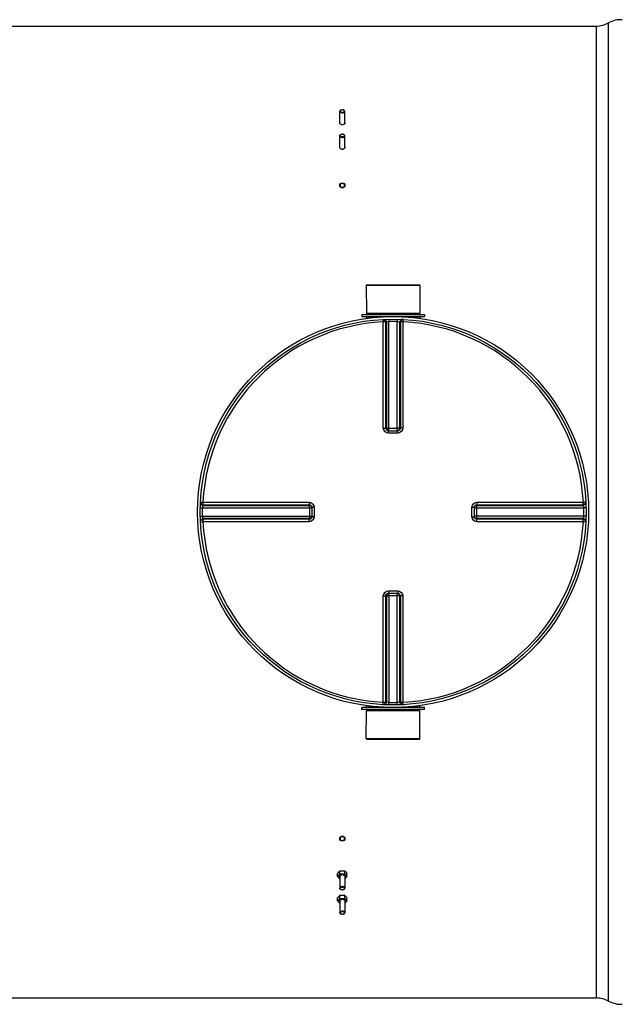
# Model space of a CAD drawing. Header units: millimetres. Extents: x 0 to 297, y 0 to 210.
# Tile 122 of 256: x 166 to 173, y 86 to 98. Entities that reach past the tile are written whole.
import ezdxf

# ---------------------------------------------------------------- set-up
doc = ezdxf.new("R2010")
doc.units = ezdxf.units.MM
doc.header["$LTSCALE"] = 16.335
doc.layers.get('0').update_dxf_attribs({"linetype": 'CONTINUOUS'})
for name, color, linetype in [('01_GLOBAL', 7, 'CONTINUOUS'), ('AXE-VISSERIE', 7, 'CONTINUOUS'), ('AXES_REF', 7, 'CONTINUOUS')]:
    doc.layers.add(name, color=color, linetype=linetype)

msp = doc.modelspace()

# ---------------------------------------------------------------- linework, layer by layer
at = {"color": 7, "linetype": 'Continuous'}
for p, q in [((142.201, 97.867), (173.041, 97.867)), ((170.024, 96.876), (170.027, 96.877)), ((170.057, 96.876), (170.054, 96.877)), ((170.024, 96.586), (170.027, 96.587)), ((170.057, 96.586), (170.054, 96.587)), ((170.324, 94.804), (170.957, 94.804)), ((170.324, 94.804), (170.326, 94.474)), ((170.957, 94.804), (170.956, 94.474)), ((170.272, 94.459), (171.01, 94.459)), ((170.272, 94.459), (170.272, 94.435)), ((170.272, 94.435), (171.01, 94.435)), ((170.326, 94.474), (170.956, 94.474)), ((170.326, 94.474), (170.341, 94.459)), ((170.326, 94.432), (170.326, 94.414)), ((170.956, 94.474), (170.941, 94.459)), ((170.956, 94.432), (170.956, 94.414)), ((171.01, 94.459), (171.01, 94.435)), ((170.585, 93.086), (170.582, 93.087)), ((170.585, 93.086), (170.697, 93.086)), ((170.7, 93.087), (170.697, 93.086)), ((169.68, 92.184), (169.68, 92.184)), ((169.68, 92.184), (169.68, 92.181)), ((169.68, 92.181), (169.68, 92.069)), ((171.602, 92.181), (171.602, 92.184)), ((171.602, 92.069), (171.602, 92.181)), ((169.68, 92.069), (169.68, 92.067)), ((169.68, 92.067), (169.68, 92.067)), ((171.602, 92.067), (171.602, 92.069)), ((170.582, 91.164), (170.585, 91.164)), ((170.697, 91.164), (170.585, 91.164)), ((170.697, 91.164), (170.7, 91.164)), ((170.326, 89.818), (170.326, 89.837)), ((170.956, 89.818), (170.956, 89.837)), ((171.01, 89.815), (170.272, 89.815)), ((170.272, 89.791), (170.272, 89.815)), ((171.01, 89.791), (170.272, 89.791)), ((170.324, 89.446), (170.326, 89.776)), ((170.326, 89.776), (170.341, 89.791)), ((170.956, 89.776), (170.326, 89.776)), ((170.956, 89.776), (170.941, 89.791)), ((170.957, 89.446), (170.956, 89.776)), ((171.01, 89.791), (171.01, 89.815)), ((170.957, 89.446), (170.324, 89.446)), ((169.985, 87.82), (169.985, 87.854)), ((170.013, 87.851), (170.013, 87.885)), ((170.069, 87.851), (170.069, 87.885)), ((170.096, 87.82), (170.096, 87.854)), ((170.024, 87.665), (170.027, 87.664)), ((170.057, 87.665), (170.054, 87.664)), ((169.985, 87.531), (169.985, 87.565)), ((170.013, 87.561), (170.013, 87.596)), ((170.069, 87.561), (170.069, 87.596)), ((170.096, 87.531), (170.096, 87.565)), ((170.024, 87.375), (170.027, 87.374)), ((170.057, 87.375), (170.054, 87.374)), ((152.343, 86.383), (173.041, 86.383))]:
    msp.add_line(p, q, dxfattribs=at)
at = {"color": 9, "linetype": 'Continuous'}
for p, q in [((173.041, 97.867), (173.041, 86.383)), ((173.186, 86.346), (173.186, 97.905)), ((170.326, 94.432), (170.525, 94.432)), ((170.523, 94.402), (170.524, 94.373)), ((170.524, 93.117), (170.524, 94.373)), ((170.554, 93.116), (170.554, 94.373)), ((170.563, 94.373), (170.563, 93.116)), ((170.592, 94.405), (170.592, 94.376)), ((170.592, 93.086), (170.592, 94.376)), ((170.69, 94.405), (170.689, 94.376)), ((170.689, 93.086), (170.689, 94.376)), ((170.719, 93.116), (170.719, 94.373)), ((170.728, 94.373), (170.728, 93.116)), ((170.756, 94.432), (170.956, 94.432)), ((170.759, 94.402), (170.757, 94.373)), ((170.757, 94.373), (170.757, 93.117)), ((170.554, 93.116), (170.563, 93.116)), ((170.582, 93.087), (170.579, 93.087)), ((170.585, 93.057), (170.585, 93.086)), ((170.592, 93.115), (170.689, 93.115)), ((170.697, 93.057), (170.697, 93.086)), ((170.719, 93.116), (170.728, 93.116)), ((170.641, 93.057), (170.585, 93.057)), ((170.697, 93.057), (170.641, 93.057)), ((168.361, 92.175), (168.391, 92.174)), ((168.364, 92.243), (168.393, 92.242)), ((168.391, 92.174), (169.68, 92.174)), ((168.393, 92.242), (169.649, 92.242)), ((168.393, 92.204), (169.651, 92.204)), ((168.394, 92.212), (169.65, 92.212)), ((169.651, 92.204), (169.65, 92.212)), ((169.651, 92.174), (169.651, 92.077)), ((169.709, 92.182), (169.68, 92.181)), ((169.709, 92.182), (169.709, 92.069)), ((171.572, 92.182), (171.602, 92.181)), ((171.572, 92.069), (171.572, 92.182)), ((171.602, 92.184), (171.603, 92.188)), ((171.602, 92.174), (172.891, 92.174)), ((171.632, 92.212), (171.631, 92.204)), ((171.631, 92.204), (172.888, 92.204)), ((171.631, 92.077), (171.631, 92.174)), ((171.632, 92.242), (172.889, 92.242)), ((171.632, 92.212), (172.888, 92.212)), ((172.918, 92.243), (172.889, 92.242)), ((172.92, 92.175), (172.891, 92.174)), ((168.361, 92.076), (168.391, 92.077)), ((168.391, 92.077), (169.68, 92.077)), ((169.651, 92.047), (168.393, 92.047)), ((169.65, 92.039), (168.394, 92.039)), ((169.65, 92.039), (169.651, 92.047)), ((169.709, 92.069), (169.68, 92.069)), ((171.572, 92.069), (171.602, 92.069)), ((172.891, 92.077), (171.602, 92.077)), ((172.888, 92.047), (171.631, 92.047)), ((171.631, 92.047), (171.632, 92.039)), ((172.888, 92.039), (171.632, 92.039)), ((172.92, 92.076), (172.891, 92.077)), ((168.364, 92.007), (168.393, 92.009)), ((169.649, 92.009), (168.393, 92.009)), ((169.387, 92.009), (169.321, 92.009)), ((169.492, 92.009), (169.421, 92.009)), ((172.889, 92.009), (171.632, 92.009)), ((172.918, 92.007), (172.889, 92.009)), ((170.524, 89.878), (170.524, 91.134)), ((170.563, 91.135), (170.554, 91.134)), ((170.554, 89.878), (170.554, 91.134)), ((170.563, 91.135), (170.563, 89.878)), ((170.585, 91.194), (170.585, 91.164)), ((170.585, 91.194), (170.641, 91.194)), ((170.592, 91.164), (170.592, 89.875)), ((170.689, 91.135), (170.592, 91.135)), ((170.641, 91.194), (170.697, 91.194)), ((170.689, 89.875), (170.689, 91.164)), ((170.697, 91.194), (170.697, 91.164)), ((170.7, 91.164), (170.703, 91.164)), ((170.728, 91.134), (170.719, 91.135)), ((170.719, 89.878), (170.719, 91.135)), ((170.728, 91.134), (170.728, 89.878)), ((170.757, 91.134), (170.757, 89.878)), ((170.523, 89.849), (170.524, 89.878)), ((170.592, 89.846), (170.592, 89.875)), ((170.69, 89.846), (170.689, 89.875)), ((170.759, 89.849), (170.757, 89.878)), ((170.525, 89.818), (170.326, 89.818)), ((170.956, 89.818), (170.756, 89.818))]:
    msp.add_line(p, q, dxfattribs=at)
for points in [[(168.393, 92.242), (168.444, 92.242), (168.494, 92.242)], [(168.542, 92.242), (168.589, 92.242), (168.635, 92.242), (168.679, 92.242), (168.723, 92.242), (168.764, 92.242), (168.805, 92.242), (168.844, 92.242), (168.883, 92.242), (168.92, 92.242), (168.956, 92.242), (168.992, 92.242), (169.026, 92.242)], [(169.026, 92.242), (169.094, 92.242), (169.127, 92.242), (169.16, 92.242)], [(169.457, 92.242), (169.493, 92.242), (169.53, 92.242), (169.568, 92.242), (169.608, 92.242), (169.649, 92.242)], [(169.026, 92.009), (168.991, 92.009), (168.956, 92.009), (168.92, 92.009), (168.882, 92.009), (168.844, 92.009), (168.805, 92.009), (168.764, 92.009), (168.722, 92.009), (168.679, 92.009), (168.635, 92.009), (168.589, 92.009), (168.542, 92.009), (168.494, 92.009)], [(169.649, 92.009), (169.608, 92.009), (169.568, 92.009), (169.529, 92.009), (169.492, 92.009)]]:
    msp.add_lwpolyline(points, dxfattribs=at)
at = {"color": 7, "linetype": 'Continuous'}
for centre, radius in [((170.041, 95.985), 0.03), ((170.041, 95.985), 0.0251), ((170.641, 92.125), 2.28), ((170.041, 88.266), 0.03), ((170.041, 88.266), 0.0251)]:
    msp.add_circle(centre, radius, dxfattribs=at)
for centre, radius, start, end in [((173.041, 98.167), 0.3, 270, 299.0529), ((173.332, 97.643), 0.3, 86.7018, 119.0529), ((170.036, 96.854), 0.0248, 118.3143, 121.8078), ((170.038, 96.851), 0.0275, 112.5494, 118.2764), ((170.044, 96.851), 0.0275, 61.7236, 67.4506), ((170.045, 96.854), 0.0248, 58.1922, 61.6857), ((170.038, 96.74), 0.0369, 247.3831, 248.8393), ((170.041, 96.75), 0.0478, 260.1285, 279.8715), ((170.044, 96.74), 0.0369, 291.1607, 292.6169), ((170.036, 96.564), 0.0248, 118.3143, 121.8078), ((170.038, 96.562), 0.0275, 112.5494, 118.2764), ((170.044, 96.562), 0.0275, 61.7236, 67.4506), ((170.045, 96.564), 0.0248, 58.1922, 61.6857), ((170.038, 96.45), 0.0369, 247.3831, 248.8393), ((170.041, 96.461), 0.0478, 260.1285, 279.8715), ((170.044, 96.45), 0.0369, 291.1607, 292.6169), ((170.323, 94.432), 0.003, 0, 90), ((170.959, 94.432), 0.003, 90, 180), ((170.323, 89.818), 0.003, 270, 360), ((170.959, 89.818), 0.003, 180, 270), ((170.099, 87.782), 0.134, 129.8408, 138.0544), ((169.764, 88.029), 0.306, 323.5927, 324.3202), ((169.982, 87.782), 0.134, 41.9456, 50.1592), ((170.317, 88.029), 0.306, 215.6798, 216.4073), ((169.899, 87.923), 0.134, 309.8408, 318.0544), ((170.098, 87.891), 0.133, 221.9049, 228.9059), ((170.038, 87.8), 0.0369, 111.1607, 112.6169), ((170.041, 87.79), 0.0478, 80.1285, 99.8715), ((170.044, 87.8), 0.0369, 67.3831, 68.8393), ((169.983, 87.891), 0.133, 311.0941, 318.0951), ((170.182, 87.923), 0.134, 221.9456, 230.1592), ((170.036, 87.687), 0.0248, 238.1922, 241.6857), ((170.038, 87.689), 0.0275, 241.7236, 247.4506), ((170.044, 87.689), 0.0275, 292.5494, 298.2764), ((170.045, 87.687), 0.0248, 298.3143, 301.8078), ((169.899, 87.634), 0.134, 309.8408, 318.0544), ((170.099, 87.493), 0.134, 129.8408, 138.0544), ((170.098, 87.602), 0.133, 221.9049, 228.9059), ((169.764, 87.74), 0.306, 323.5927, 324.3202), ((170.038, 87.511), 0.0369, 111.1607, 112.6169), ((170.041, 87.501), 0.0478, 80.1285, 99.8715), ((170.044, 87.511), 0.0369, 67.3831, 68.8393), ((169.982, 87.493), 0.134, 41.9456, 50.1592), ((170.317, 87.74), 0.306, 215.6798, 216.4073), ((169.983, 87.602), 0.133, 311.0941, 318.0951), ((170.182, 87.634), 0.134, 221.9456, 230.1592), ((170.036, 87.397), 0.0248, 238.1922, 241.6857), ((170.038, 87.4), 0.0275, 241.7236, 247.4506), ((170.044, 87.4), 0.0275, 292.5494, 298.2764), ((170.045, 87.397), 0.0248, 298.3143, 301.8078), ((173.041, 86.083), 0.3, 60.9471, 90), ((173.332, 86.608), 0.3, 240.9471, 273.2982)]:
    msp.add_arc(centre, radius, start, end, dxfattribs=at)
at = {"color": 9, "linetype": 'Continuous'}
for centre, radius, start, end in [((170.641, 92.125), 2.251, 92.9675, 177.0325), ((170.671, 92.126), 2.249, 92.7532, 92.9681), ((170.641, 92.127), 2.249, 88.764, 91.236), ((170.611, 92.126), 2.249, 87.0319, 87.2468), ((170.641, 92.125), 2.251, 2.9675, 87.0325), ((170.587, 93.122), 0.036, 252.5107, 257.338), ((170.592, 95.068), 1.953, 269.8052, 269.9966), ((170.689, 95.066), 1.95, 270.0033, 270.192), ((170.688, 93.125), 0.0398, 283.7408, 289.3622), ((170.688, 93.124), 0.0386, 289.3247, 295.139), ((170.641, 92.096), 2.25, 177.0319, 177.2468), ((167.698, 92.174), 1.953, 0.0034, 0.1948), ((171.641, 92.172), 0.0398, 160.6378, 166.2592), ((171.638, 92.18), 0.036, 162.5107, 167.338), ((171.64, 92.173), 0.0386, 154.861, 160.6753), ((173.581, 92.174), 1.95, 179.808, 179.9967), ((170.641, 92.096), 2.25, 2.7532, 2.9681), ((170.641, 92.155), 2.25, 182.7532, 182.9681), ((167.7, 92.077), 1.95, 359.808, 359.9967), ((169.642, 92.078), 0.0386, 334.861, 340.6753), ((169.641, 92.079), 0.0398, 340.6378, 346.2592), ((169.643, 92.078), 0.038, 346.2665, 348.9381), ((169.649, 92.07), 0.0312, 348.9703, 353.6025), ((169.645, 92.071), 0.0353, 344.6631, 348.9832), ((173.584, 92.077), 1.953, 180.0034, 180.1948), ((170.641, 92.155), 2.25, 357.0319, 357.2468), ((170.641, 92.125), 2.251, 182.9675, 267.0325), ((170.641, 92.125), 2.251, 272.9675, 357.0325), ((170.594, 91.127), 0.0386, 109.3247, 115.139), ((170.594, 91.126), 0.0398, 103.7408, 109.3622), ((170.592, 89.185), 1.95, 90.0033, 90.192), ((170.689, 89.183), 1.953, 89.8052, 89.9966), ((170.695, 91.129), 0.036, 72.5107, 77.338), ((170.671, 92.125), 2.249, 267.0319, 267.2468), ((170.641, 92.124), 2.249, 268.764, 271.236), ((170.611, 92.125), 2.249, 272.7532, 272.9681)]:
    msp.add_arc(centre, radius, start, end, dxfattribs=at)
at = {"color": 7, "linetype": 'Continuous'}
for points, knots in [([(170.011, 96.859), (170.011, 96.861), (170.012, 96.868), (170.019, 96.873), (170.024, 96.876)], [0, 0, 0, 0, 0.220303, 1, 1, 1, 1]), ([(170.041, 96.84), (170.033, 96.84), (170.02, 96.842), (170.011, 96.854), (170.011, 96.859)], [0, 0, 0, 0, 0.575061, 1, 1, 1, 1]), ([(170.041, 96.847), (170.036, 96.847), (170.027, 96.848), (170.017, 96.855), (170.015, 96.867), (170.02, 96.873), (170.023, 96.875)], [0, 0, 0, 0, 0.307767, 0.561503, 0.765581, 1, 1, 1, 1]), ([(170.041, 96.847), (170.046, 96.847), (170.054, 96.848), (170.065, 96.855), (170.067, 96.867), (170.061, 96.873), (170.058, 96.875)], [0, 0, 0, 0, 0.307767, 0.561503, 0.765581, 1, 1, 1, 1]), ([(170.041, 96.84), (170.048, 96.84), (170.061, 96.842), (170.071, 96.854), (170.071, 96.859)], [0, 0, 0, 0, 0.575061, 1, 1, 1, 1]), ([(170.071, 96.859), (170.071, 96.861), (170.069, 96.868), (170.062, 96.873), (170.057, 96.876)], [0, 0, 0, 0, 0.220303, 1, 1, 1, 1]), ([(170.024, 96.706), (170.022, 96.706), (170.017, 96.709), (170.012, 96.713), (170.011, 96.717)], [0, 0, 0, 0, 0.282313, 1, 1, 1, 1]), ([(170.071, 96.717), (170.07, 96.716), (170.067, 96.711), (170.062, 96.707), (170.058, 96.706)], [0, 0, 0, 0, 0.223041, 1, 1, 1, 1]), ([(170.011, 96.57), (170.011, 96.572), (170.012, 96.579), (170.019, 96.584), (170.024, 96.586)], [0, 0, 0, 0, 0.220303, 1, 1, 1, 1]), ([(170.041, 96.558), (170.036, 96.558), (170.027, 96.559), (170.017, 96.566), (170.015, 96.578), (170.02, 96.584), (170.023, 96.585)], [0, 0, 0, 0, 0.307767, 0.561503, 0.765581, 1, 1, 1, 1]), ([(170.041, 96.558), (170.046, 96.558), (170.054, 96.559), (170.065, 96.566), (170.067, 96.578), (170.061, 96.584), (170.058, 96.585)], [0, 0, 0, 0, 0.307767, 0.561503, 0.765581, 1, 1, 1, 1]), ([(170.071, 96.57), (170.071, 96.572), (170.069, 96.579), (170.062, 96.584), (170.057, 96.586)], [0, 0, 0, 0, 0.220303, 1, 1, 1, 1]), ([(170.041, 96.551), (170.033, 96.551), (170.02, 96.553), (170.011, 96.565), (170.011, 96.57)], [0, 0, 0, 0, 0.575061, 1, 1, 1, 1]), ([(170.041, 96.551), (170.048, 96.551), (170.061, 96.553), (170.071, 96.565), (170.071, 96.57)], [0, 0, 0, 0, 0.575061, 1, 1, 1, 1]), ([(170.024, 96.416), (170.022, 96.417), (170.017, 96.42), (170.012, 96.424), (170.011, 96.428)], [0, 0, 0, 0, 0.282313, 1, 1, 1, 1]), ([(170.071, 96.428), (170.07, 96.427), (170.067, 96.422), (170.062, 96.418), (170.058, 96.416)], [0, 0, 0, 0, 0.223041, 1, 1, 1, 1]), ([(170.011, 87.823), (170.011, 87.824), (170.014, 87.829), (170.02, 87.833), (170.024, 87.835)], [0, 0, 0, 0, 0.223041, 1, 1, 1, 1]), ([(170.058, 87.835), (170.059, 87.834), (170.064, 87.831), (170.069, 87.827), (170.071, 87.823)], [0, 0, 0, 0, 0.282313, 1, 1, 1, 1]), ([(170.011, 87.681), (170.011, 87.686), (170.02, 87.698), (170.033, 87.7), (170.041, 87.7)], [0, 0, 0, 0, 0.424939, 1, 1, 1, 1]), ([(170.024, 87.665), (170.022, 87.665), (170.016, 87.669), (170.011, 87.676), (170.011, 87.681)], [0, 0, 0, 0, 0.29695, 1, 1, 1, 1]), ([(170.023, 87.665), (170.02, 87.667), (170.015, 87.673), (170.017, 87.685), (170.027, 87.692), (170.036, 87.693), (170.041, 87.693)], [0, 0, 0, 0, 0.234419, 0.438497, 0.692233, 1, 1, 1, 1]), ([(170.071, 87.681), (170.071, 87.686), (170.061, 87.698), (170.048, 87.7), (170.041, 87.7)], [0, 0, 0, 0, 0.424939, 1, 1, 1, 1]), ([(170.058, 87.665), (170.061, 87.667), (170.067, 87.673), (170.065, 87.685), (170.054, 87.692), (170.046, 87.693), (170.041, 87.693)], [0, 0, 0, 0, 0.234419, 0.438497, 0.692233, 1, 1, 1, 1]), ([(170.057, 87.665), (170.059, 87.665), (170.066, 87.669), (170.071, 87.676), (170.071, 87.681)], [0, 0, 0, 0, 0.29695, 1, 1, 1, 1]), ([(170.011, 87.534), (170.011, 87.535), (170.014, 87.54), (170.02, 87.544), (170.024, 87.545)], [0, 0, 0, 0, 0.223041, 1, 1, 1, 1]), ([(170.058, 87.545), (170.059, 87.545), (170.064, 87.542), (170.069, 87.538), (170.071, 87.534)], [0, 0, 0, 0, 0.282313, 1, 1, 1, 1]), ([(170.011, 87.392), (170.011, 87.397), (170.02, 87.409), (170.033, 87.411), (170.041, 87.411)], [0, 0, 0, 0, 0.424939, 1, 1, 1, 1]), ([(170.024, 87.375), (170.022, 87.376), (170.016, 87.379), (170.011, 87.386), (170.011, 87.392)], [0, 0, 0, 0, 0.29695, 1, 1, 1, 1]), ([(170.023, 87.376), (170.02, 87.378), (170.015, 87.383), (170.017, 87.396), (170.027, 87.402), (170.036, 87.404), (170.041, 87.404)], [0, 0, 0, 0, 0.234419, 0.438497, 0.692233, 1, 1, 1, 1]), ([(170.071, 87.392), (170.071, 87.397), (170.061, 87.409), (170.048, 87.411), (170.041, 87.411)], [0, 0, 0, 0, 0.424939, 1, 1, 1, 1]), ([(170.058, 87.376), (170.061, 87.378), (170.067, 87.383), (170.065, 87.396), (170.054, 87.402), (170.046, 87.404), (170.041, 87.404)], [0, 0, 0, 0, 0.234419, 0.438497, 0.692233, 1, 1, 1, 1]), ([(170.057, 87.375), (170.059, 87.376), (170.066, 87.379), (170.071, 87.386), (170.071, 87.392)], [0, 0, 0, 0, 0.29695, 1, 1, 1, 1])]:
    msp.add_open_spline(points, degree=3, knots=knots, dxfattribs=at)
for points in [[(170.027, 96.877), (170.031, 96.878), (170.036, 96.879), (170.041, 96.879)], [(170.054, 96.877), (170.05, 96.878), (170.045, 96.879), (170.041, 96.879)], [(170.01, 96.722), (170.01, 96.724), (170.01, 96.726), (170.011, 96.728)], [(170.011, 96.717), (170.01, 96.719), (170.01, 96.721), (170.01, 96.722)], [(170.033, 96.703), (170.03, 96.704), (170.027, 96.704), (170.025, 96.705)], [(170.057, 96.705), (170.054, 96.704), (170.052, 96.704), (170.049, 96.703)], [(170.071, 96.728), (170.072, 96.726), (170.072, 96.724), (170.072, 96.722)], [(170.072, 96.722), (170.072, 96.721), (170.072, 96.719), (170.071, 96.717)], [(170.027, 96.587), (170.031, 96.589), (170.036, 96.59), (170.041, 96.59)], [(170.054, 96.587), (170.05, 96.589), (170.045, 96.59), (170.041, 96.59)], [(170.01, 96.433), (170.01, 96.435), (170.01, 96.437), (170.011, 96.439)], [(170.011, 96.428), (170.01, 96.43), (170.01, 96.431), (170.01, 96.433)], [(170.033, 96.414), (170.03, 96.414), (170.027, 96.415), (170.025, 96.416)], [(170.057, 96.416), (170.054, 96.415), (170.052, 96.414), (170.049, 96.414)], [(170.071, 96.439), (170.072, 96.437), (170.072, 96.435), (170.072, 96.433)], [(170.072, 96.433), (170.072, 96.431), (170.072, 96.43), (170.071, 96.428)], [(169.985, 87.854), (169.99, 87.86), (169.994, 87.866), (169.999, 87.872)], [(169.999, 87.833), (170.003, 87.838), (170.007, 87.843), (170.011, 87.848)], [(170.011, 87.842), (170.02, 87.847), (170.031, 87.849), (170.041, 87.849)], [(170.013, 87.885), (170.022, 87.886), (170.032, 87.887), (170.041, 87.887)], [(170.013, 87.851), (170.022, 87.849), (170.032, 87.849), (170.041, 87.849)], [(170.041, 87.887), (170.05, 87.887), (170.059, 87.886), (170.069, 87.885)], [(170.041, 87.849), (170.05, 87.849), (170.059, 87.849), (170.069, 87.851)], [(170.041, 87.849), (170.051, 87.849), (170.062, 87.847), (170.071, 87.842)], [(170.071, 87.848), (170.074, 87.843), (170.078, 87.838), (170.082, 87.833)], [(170.082, 87.872), (170.087, 87.866), (170.092, 87.86), (170.096, 87.854)], [(169.999, 87.802), (169.994, 87.808), (169.99, 87.814), (169.985, 87.82)], [(169.999, 87.802), (169.996, 87.806), (169.99, 87.818), (169.996, 87.829), (169.999, 87.833)], [(169.999, 87.833), (170.002, 87.837), (170.007, 87.84), (170.011, 87.842)], [(170.011, 87.794), (170.007, 87.796), (170.002, 87.799), (169.999, 87.802)], [(170.01, 87.818), (170.01, 87.82), (170.01, 87.821), (170.011, 87.823)], [(170.011, 87.812), (170.01, 87.814), (170.01, 87.816), (170.01, 87.818)], [(170.025, 87.835), (170.027, 87.836), (170.03, 87.837), (170.033, 87.837)], [(170.049, 87.837), (170.052, 87.837), (170.054, 87.836), (170.057, 87.835)], [(170.071, 87.842), (170.075, 87.84), (170.079, 87.837), (170.082, 87.833)], [(170.071, 87.823), (170.072, 87.821), (170.072, 87.82), (170.072, 87.818)], [(170.072, 87.818), (170.072, 87.816), (170.072, 87.814), (170.071, 87.812)], [(170.082, 87.802), (170.079, 87.799), (170.075, 87.796), (170.071, 87.794)], [(170.082, 87.833), (170.086, 87.829), (170.092, 87.818), (170.086, 87.806), (170.082, 87.802)], [(170.096, 87.82), (170.092, 87.814), (170.087, 87.808), (170.082, 87.802)], [(170.041, 87.661), (170.036, 87.661), (170.031, 87.662), (170.027, 87.664)], [(170.041, 87.661), (170.045, 87.661), (170.05, 87.662), (170.054, 87.664)], [(169.985, 87.565), (169.99, 87.571), (169.994, 87.577), (169.999, 87.583)], [(169.999, 87.513), (169.994, 87.519), (169.99, 87.525), (169.985, 87.531)], [(169.999, 87.513), (169.996, 87.517), (169.99, 87.528), (169.996, 87.54), (169.999, 87.544)], [(169.999, 87.544), (170.003, 87.548), (170.007, 87.553), (170.011, 87.558)], [(169.999, 87.544), (170.002, 87.547), (170.007, 87.55), (170.011, 87.553)], [(170.011, 87.504), (170.007, 87.507), (170.002, 87.509), (169.999, 87.513)], [(170.01, 87.528), (170.01, 87.53), (170.01, 87.532), (170.011, 87.534)], [(170.011, 87.523), (170.01, 87.525), (170.01, 87.527), (170.01, 87.528)], [(170.011, 87.553), (170.02, 87.557), (170.031, 87.559), (170.041, 87.559)], [(170.013, 87.596), (170.022, 87.597), (170.032, 87.598), (170.041, 87.598)], [(170.013, 87.561), (170.022, 87.56), (170.032, 87.559), (170.041, 87.559)], [(170.025, 87.546), (170.027, 87.547), (170.03, 87.547), (170.033, 87.548)], [(170.041, 87.598), (170.05, 87.598), (170.059, 87.597), (170.069, 87.596)], [(170.041, 87.559), (170.05, 87.559), (170.059, 87.56), (170.069, 87.561)], [(170.041, 87.559), (170.051, 87.559), (170.062, 87.557), (170.071, 87.553)], [(170.049, 87.548), (170.052, 87.547), (170.054, 87.547), (170.057, 87.546)], [(170.071, 87.558), (170.074, 87.553), (170.078, 87.548), (170.082, 87.544)], [(170.071, 87.553), (170.075, 87.55), (170.079, 87.547), (170.082, 87.544)], [(170.071, 87.534), (170.072, 87.532), (170.072, 87.53), (170.072, 87.528)], [(170.072, 87.528), (170.072, 87.527), (170.072, 87.525), (170.071, 87.523)], [(170.082, 87.513), (170.079, 87.509), (170.075, 87.507), (170.071, 87.504)], [(170.082, 87.583), (170.087, 87.577), (170.092, 87.571), (170.096, 87.565)], [(170.082, 87.544), (170.086, 87.54), (170.092, 87.528), (170.086, 87.517), (170.082, 87.513)], [(170.096, 87.531), (170.092, 87.525), (170.087, 87.519), (170.082, 87.513)], [(170.041, 87.372), (170.036, 87.372), (170.031, 87.372), (170.027, 87.374)], [(170.041, 87.372), (170.045, 87.372), (170.05, 87.372), (170.054, 87.374)]]:
    msp.add_open_spline(points, degree=3, dxfattribs=at)
at = {"color": 9, "linetype": 'Continuous'}
for points in [[(170.523, 94.402), (170.535, 94.403), (170.556, 94.386), (170.549, 94.376)], [(170.531, 94.403), (170.544, 94.403), (170.564, 94.387), (170.557, 94.377)], [(170.75, 94.403), (170.738, 94.403), (170.717, 94.387), (170.724, 94.377)], [(170.759, 94.402), (170.747, 94.403), (170.726, 94.386), (170.733, 94.376)], [(170.585, 93.057), (170.556, 93.057), (170.524, 93.088), (170.524, 93.117)], [(170.576, 93.088), (170.565, 93.091), (170.552, 93.105), (170.557, 93.115)], [(170.563, 93.116), (170.563, 93.104), (170.574, 93.085), (170.585, 93.089)], [(170.757, 93.117), (170.757, 93.088), (170.725, 93.057), (170.697, 93.057)], [(170.728, 93.116), (170.728, 93.103), (170.712, 93.084), (170.7, 93.089)], [(168.364, 92.243), (168.363, 92.231), (168.38, 92.211), (168.39, 92.218)], [(168.363, 92.235), (168.363, 92.223), (168.38, 92.202), (168.39, 92.209)], [(168.391, 92.077), (168.39, 92.109), (168.389, 92.142), (168.392, 92.174)], [(169.649, 92.242), (169.678, 92.242), (169.709, 92.21), (169.709, 92.182)], [(169.65, 92.212), (169.663, 92.212), (169.682, 92.197), (169.678, 92.185)], [(169.651, 92.204), (169.662, 92.204), (169.682, 92.192), (169.677, 92.181)], [(171.572, 92.182), (171.572, 92.21), (171.604, 92.242), (171.632, 92.242)], [(171.603, 92.191), (171.607, 92.201), (171.621, 92.215), (171.631, 92.21)], [(172.891, 92.174), (172.892, 92.142), (172.892, 92.109), (172.89, 92.077)], [(172.918, 92.243), (172.918, 92.231), (172.902, 92.211), (172.892, 92.217)], [(172.918, 92.235), (172.919, 92.223), (172.902, 92.202), (172.892, 92.209)], [(168.363, 92.016), (168.363, 92.028), (168.38, 92.049), (168.39, 92.042)], [(168.364, 92.007), (168.363, 92.02), (168.38, 92.04), (168.39, 92.033)], [(169.709, 92.069), (169.709, 92.041), (169.678, 92.009), (169.649, 92.009)], [(169.679, 92.062), (169.676, 92.051), (169.661, 92.036), (169.651, 92.042)], [(171.632, 92.009), (171.604, 92.009), (171.572, 92.041), (171.572, 92.069)], [(171.632, 92.039), (171.619, 92.039), (171.599, 92.054), (171.604, 92.066)], [(171.631, 92.047), (171.619, 92.047), (171.6, 92.059), (171.604, 92.07)], [(172.918, 92.016), (172.919, 92.028), (172.902, 92.049), (172.892, 92.042)], [(172.918, 92.007), (172.918, 92.02), (172.902, 92.04), (172.892, 92.033)], [(170.524, 91.134), (170.524, 91.163), (170.556, 91.194), (170.585, 91.194)], [(170.554, 91.134), (170.554, 91.147), (170.569, 91.167), (170.581, 91.162)], [(170.719, 91.135), (170.719, 91.147), (170.707, 91.166), (170.696, 91.162)], [(170.697, 91.194), (170.725, 91.194), (170.757, 91.163), (170.757, 91.134)], [(170.706, 91.163), (170.717, 91.16), (170.73, 91.146), (170.725, 91.136)], [(170.523, 89.849), (170.535, 89.848), (170.556, 89.865), (170.549, 89.875)], [(170.531, 89.848), (170.544, 89.848), (170.564, 89.864), (170.557, 89.874)], [(170.75, 89.848), (170.738, 89.848), (170.717, 89.864), (170.724, 89.874)], [(170.759, 89.849), (170.747, 89.848), (170.726, 89.865), (170.733, 89.875)]]:
    msp.add_open_spline(points, degree=3, dxfattribs=at)
for points, knots in [([(170.554, 94.373), (170.551, 94.373), (170.541, 94.373), (170.531, 94.373), (170.524, 94.373)], [0, 0, 0, 0, 0.354241, 1, 1, 1, 1]), ([(170.563, 94.373), (170.566, 94.374), (170.575, 94.375), (170.584, 94.375), (170.59, 94.375)], [0, 0, 0, 0, 0.335563, 1, 1, 1, 1]), ([(170.689, 94.376), (170.696, 94.375), (170.698, 94.376), (170.718, 94.373), (170.716, 94.373)], [0, 0, 0, 0, 0.761845, 1, 1, 1, 1]), ([(170.757, 94.373), (170.751, 94.373), (170.741, 94.373), (170.731, 94.373), (170.728, 94.373)], [0, 0, 0, 0, 0.645759, 1, 1, 1, 1]), ([(170.524, 93.117), (170.531, 93.117), (170.541, 93.117), (170.551, 93.117), (170.554, 93.116)], [0, 0, 0, 0, 0.645929, 1, 1, 1, 1]), ([(170.563, 93.116), (170.565, 93.116), (170.573, 93.116), (170.581, 93.115), (170.586, 93.115)], [0, 0, 0, 0, 0.341467, 1, 1, 1, 1]), ([(170.719, 93.116), (170.716, 93.116), (170.709, 93.116), (170.701, 93.115), (170.696, 93.115)], [0, 0, 0, 0, 0.341627, 1, 1, 1, 1]), ([(170.704, 93.089), (170.709, 93.091), (170.718, 93.097), (170.717, 93.109), (170.714, 93.112)], [0, 0, 0, 0, 0.513072, 1, 1, 1, 1]), ([(170.757, 93.117), (170.751, 93.117), (170.741, 93.117), (170.731, 93.117), (170.728, 93.116)], [0, 0, 0, 0, 0.645929, 1, 1, 1, 1]), ([(168.391, 92.174), (168.391, 92.181), (168.391, 92.183), (168.393, 92.203), (168.393, 92.201)], [0, 0, 0, 0, 0.761845, 1, 1, 1, 1]), ([(168.393, 92.242), (168.393, 92.236), (168.394, 92.226), (168.393, 92.216), (168.394, 92.212)], [0, 0, 0, 0, 0.645759, 1, 1, 1, 1]), ([(169.649, 92.242), (169.649, 92.236), (169.65, 92.226), (169.649, 92.216), (169.65, 92.212)], [0, 0, 0, 0, 0.645926, 1, 1, 1, 1]), ([(169.651, 92.181), (169.651, 92.186), (169.651, 92.193), (169.651, 92.201), (169.651, 92.204)], [0, 0, 0, 0, 0.658533, 1, 1, 1, 1]), ([(171.605, 92.189), (171.607, 92.193), (171.612, 92.203), (171.624, 92.201), (171.628, 92.199)], [0, 0, 0, 0, 0.513072, 1, 1, 1, 1]), ([(171.631, 92.18), (171.631, 92.186), (171.631, 92.193), (171.631, 92.201), (171.631, 92.204)], [0, 0, 0, 0, 0.658373, 1, 1, 1, 1]), ([(171.632, 92.242), (171.632, 92.236), (171.632, 92.226), (171.632, 92.216), (171.632, 92.212)], [0, 0, 0, 0, 0.645929, 1, 1, 1, 1]), ([(172.888, 92.212), (172.889, 92.216), (172.888, 92.226), (172.889, 92.236), (172.889, 92.242)], [0, 0, 0, 0, 0.354241, 1, 1, 1, 1]), ([(172.888, 92.204), (172.889, 92.201), (172.89, 92.191), (172.891, 92.182), (172.891, 92.176)], [0, 0, 0, 0, 0.335563, 1, 1, 1, 1]), ([(168.393, 92.047), (168.392, 92.05), (168.392, 92.06), (168.391, 92.069), (168.391, 92.075)], [0, 0, 0, 0, 0.335563, 1, 1, 1, 1]), ([(168.394, 92.039), (168.393, 92.035), (168.394, 92.025), (168.393, 92.015), (168.393, 92.009)], [0, 0, 0, 0, 0.354241, 1, 1, 1, 1]), ([(169.649, 92.009), (169.649, 92.015), (169.65, 92.025), (169.649, 92.035), (169.65, 92.039)], [0, 0, 0, 0, 0.645929, 1, 1, 1, 1]), ([(169.651, 92.071), (169.651, 92.065), (169.651, 92.058), (169.651, 92.05), (169.651, 92.047)], [0, 0, 0, 0, 0.658373, 1, 1, 1, 1]), ([(169.677, 92.062), (169.675, 92.058), (169.669, 92.048), (169.658, 92.05), (169.654, 92.052)], [0, 0, 0, 0, 0.513072, 1, 1, 1, 1]), ([(171.631, 92.07), (171.631, 92.065), (171.631, 92.058), (171.631, 92.05), (171.631, 92.047)], [0, 0, 0, 0, 0.658533, 1, 1, 1, 1]), ([(171.632, 92.009), (171.632, 92.015), (171.632, 92.025), (171.632, 92.035), (171.632, 92.039)], [0, 0, 0, 0, 0.645929, 1, 1, 1, 1]), ([(172.889, 92.009), (172.889, 92.015), (172.888, 92.025), (172.889, 92.035), (172.888, 92.039)], [0, 0, 0, 0, 0.645759, 1, 1, 1, 1]), ([(172.891, 92.077), (172.891, 92.07), (172.891, 92.068), (172.889, 92.048), (172.889, 92.05)], [0, 0, 0, 0, 0.761845, 1, 1, 1, 1]), ([(170.524, 91.134), (170.531, 91.134), (170.541, 91.134), (170.551, 91.134), (170.554, 91.134)], [0, 0, 0, 0, 0.645929, 1, 1, 1, 1]), ([(170.563, 91.135), (170.565, 91.135), (170.573, 91.135), (170.581, 91.135), (170.586, 91.135)], [0, 0, 0, 0, 0.341627, 1, 1, 1, 1]), ([(170.577, 91.162), (170.573, 91.16), (170.564, 91.154), (170.565, 91.142), (170.568, 91.139)], [0, 0, 0, 0, 0.513072, 1, 1, 1, 1]), ([(170.719, 91.135), (170.716, 91.135), (170.709, 91.135), (170.701, 91.135), (170.696, 91.135)], [0, 0, 0, 0, 0.341467, 1, 1, 1, 1]), ([(170.757, 91.134), (170.751, 91.134), (170.741, 91.134), (170.731, 91.134), (170.728, 91.134)], [0, 0, 0, 0, 0.645929, 1, 1, 1, 1]), ([(170.524, 89.878), (170.531, 89.878), (170.541, 89.878), (170.551, 89.878), (170.554, 89.878)], [0, 0, 0, 0, 0.645759, 1, 1, 1, 1]), ([(170.592, 89.875), (170.585, 89.876), (170.583, 89.875), (170.563, 89.878), (170.566, 89.878)], [0, 0, 0, 0, 0.761845, 1, 1, 1, 1]), ([(170.719, 89.878), (170.716, 89.877), (170.707, 89.876), (170.697, 89.876), (170.691, 89.876)], [0, 0, 0, 0, 0.335563, 1, 1, 1, 1]), ([(170.728, 89.878), (170.731, 89.878), (170.741, 89.878), (170.751, 89.878), (170.757, 89.878)], [0, 0, 0, 0, 0.354241, 1, 1, 1, 1])]:
    msp.add_open_spline(points, degree=3, knots=knots, dxfattribs=at)
at = {"layer": '01_GLOBAL', "color": 7, "linetype": 'Continuous'}
msp.add_circle((170.641, 92.125), 2.31, dxfattribs=at)
at = {"layer": 'AXE-VISSERIE', "color": 7, "linetype": 'Continuous'}
for p, q in [((170.011, 96.722), (170.011, 96.859)), ((170.071, 96.722), (170.071, 96.859)), ((170.011, 96.432), (170.011, 96.57)), ((170.071, 96.432), (170.071, 96.57)), ((170.011, 87.819), (170.011, 87.681)), ((170.071, 87.819), (170.071, 87.681)), ((170.011, 87.529), (170.011, 87.392)), ((170.071, 87.529), (170.071, 87.392))]:
    msp.add_line(p, q, dxfattribs=at)
at = {"layer": 'AXES_REF', "color": 7, "linetype": 'Continuous'}
for p, q in [((170.326, 94.81), (170.956, 94.81)), ((170.326, 94.804), (170.326, 94.81)), ((170.956, 94.804), (170.956, 94.81)), ((170.326, 89.446), (170.326, 89.44)), ((170.326, 89.44), (170.956, 89.44)), ((170.956, 89.446), (170.956, 89.44))]:
    msp.add_line(p, q, dxfattribs=at)

doc.saveas('drawing.dxf')
